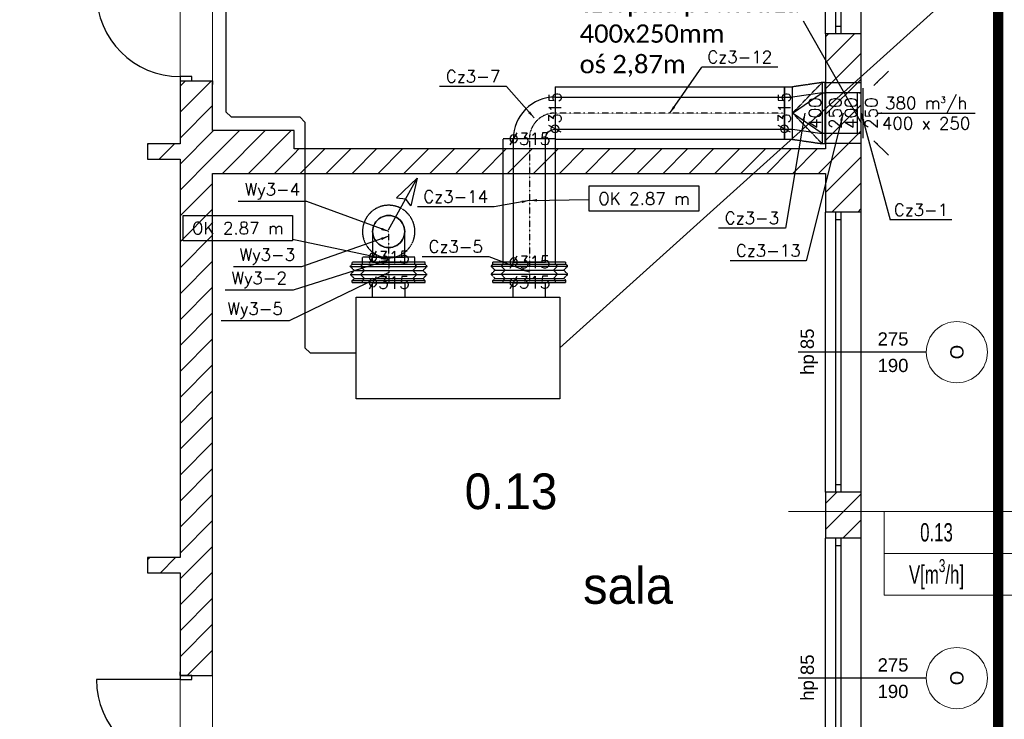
# Model space of a CAD drawing. Header units: millimetres. Extents: x -40063 to 512011, y 350190 to 687060.
# Tile 204 of 256: x 170177 to 179848, y 640728 to 647596. Entities that reach past the tile are written whole.
import ezdxf

# ---------------------------------------------------------------- set-up
doc = ezdxf.new("R2010")
doc.units = ezdxf.units.MM
doc.linetypes.add('DASHDOT', pattern=[1, 0.5, -0.25, 0, -0.25])
doc.linetypes.add('DASHED', pattern=[0.75, 0.5, -0.25])
doc.layers.get('0').update_dxf_attribs({"color": 8})
for name, color, linetype, lineweight in [('_IS_WM_OPIS', 7, 'Continuous', 9), ('FLUID-BILANSE', 150, 'Continuous', 18), ('J_centrala podwieszna', 3, 'Continuous', 30), ('J_opis srednicy', 7, 'Continuous', 30), ('J_skropliny', 24, 'Continuous', 30), ('J_zakres opracowania', 226, 'DASHDOT', 30)]:
    doc.layers.add(name, color=color, linetype=linetype, lineweight=lineweight)
for name, color, linetype in [('Elementy Modelu - Strefy', 8, 'Continuous'), ('FLUID-Cz3', 7, 'Continuous'), ('FLUID-Cz3-120-ARRGR', 7, 'Continuous'), ('FLUID-Cz3-120-DIM', 7, 'Continuous'), ('FLUID-Cz3-120-INF', 7, 'Continuous'), ('FLUID-Cz3-120-NUM', 7, 'Continuous'), ('FLUID-Cz3-INS', 7, 'Continuous'), ('FLUID-Cz3-SYM', 7, 'Continuous'), ('FLUID-Wy3', 7, 'Continuous'), ('FLUID-Wy3-120-DIM', 7, 'Continuous'), ('FLUID-Wy3-120-INF', 7, 'Continuous'), ('FLUID-Wy3-120-NUM', 7, 'Continuous'), ('FLUID-Wy3-INS', 7, 'Continuous'), ('FLUID-Wy3-SYM', 7, 'Continuous'), ('IS_WM_OPIS', 7, 'Continuous'), ('J_opis pomieszczeń', 8, 'Continuous'), ('Konstrukcja - Ściany zew', 8, 'Continuous'), ('X_ref', 8, 'Continuous')]:
    doc.layers.add(name, color=color, linetype=linetype)
doc.styles.add('ARIAL NARROW', font='ARIALN.TTF', dxfattribs={"width": 0.8})
doc.styles.add('FDBES', font='simplex.shx')
doc.styles.add('GENERATED_STYLE_1', font='arial.ttf')
doc.styles.add('GENERATED_STYLE_2', font='txt')
doc.styles.get("Standard").update_dxf_attribs({"font": 'arial.ttf'})
doc.dimstyles.new('FDBES', dxfattribs={"dimscale": 50, "dimtxt": 4, "dimasz": 2.5, "dimexe": 0.8, "dimexo": 2, "dimgap": 1, "dimtad": 1, "dimdsep": 46, "dimtxsty": 'FDBES', "dimcen": 2.5, "dimclrd": 4, "dimclre": 5, "dimadec": 0, "dimazin": 0, "dimtfac": 1, "dimtmove": 0, "dimatfit": 3, "dimfxl": 1, "dimarcsym": 0})

# ---------------------------------------------------------------- blocks, each defined once
blk = doc.blocks.new('ghfgdf')
at = {"layer": 'J_centrala podwieszna'}
for p, q in [((148260, 451700), (148260, 451840)), ((148260, 451840), (148575, 451840)), ((148575, 451840), (148575, 451700)), ((149639.9, 451700), (149639.9, 451840)), ((149639.9, 451840), (149954.9, 451840)), ((149954.9, 451840), (149954.9, 451700))]:
    blk.add_line(p, q, dxfattribs=at)
blk.add_lwpolyline([(148100, 451700), (150100, 451700), (150100, 450700), (148100, 450700)], close=True, dxfattribs=at)
blk = doc.blocks.new('fgdfxf')
at = {"layer": 'J_opis srednicy'}
for p, q in [((13318.19, 246.62), (13346.09, 297.47)), ((13346.09, 297.47), (13326.06, 278.19)), ((13346.09, 297.47), (13340.14, 270.31)), ((13326.06, 278.19), (13334.97, 277.2)), ((13340.14, 270.31), (13334.64, 277.39))]:
    blk.add_line(p, q, dxfattribs=at)
blk = doc.blocks.new('*U14761')
at = {"color": 4, "linetype": 'Continuous', "lineweight": -2}
for p, q in [((-605, 157.5), (-605, 0)), ((-605, 0), (-605, -157.5))]:
    blk.add_line(p, q, dxfattribs=at)
at = {"color": 0, "linetype": 'ByBlock', "lineweight": -2}
for p, q in [((605, 157.5), (-605, 157.5)), ((605, -157.5), (-605, -157.5))]:
    blk.add_line(p, q, dxfattribs=at)
at = {"color": 4, "linetype": 'Continuous', "lineweight": -3}
for p, q in [((605, 0), (605, 157.5)), ((605, -157.5), (605, 0))]:
    blk.add_line(p, q, dxfattribs=at)
at = {"layer": 'FLUID-Cz3-INS', "color": 4, "linetype": 'DASHED', "lineweight": -3}
for p, q in [((-605, 257.5), (-605, 157.5)), ((605, 257.5), (-600, 257.5)), ((-605, -157.5), (-605, -257.5)), ((605, -257.5), (-605, -257.5))]:
    blk.add_line(p, q, dxfattribs=at)
at = {"layer": 'FLUID-Cz3-SYM', "color": 4, "linetype": 'DASHDOT', "lineweight": -3}
for p in [(-605, 0), (605, 0)]:
    blk.add_line(p, (605, 0), dxfattribs=at)
blk = doc.blocks.new('*U14760')
at = {"color": 4, "linetype": 'Continuous', "lineweight": -2}
for p, q in [((-100, 257.5), (-100, 0)), ((-100, 0), (-100, -257.5))]:
    blk.add_line(p, q, dxfattribs=at)
at = {"color": 0, "linetype": 'ByBlock', "lineweight": -2}
for p, q in [((-80, 257.5), (-100, 257.5)), ((-60, 277.5), (-80, 257.5)), ((-20, 237.5), (-60, 277.5)), ((20, 277.5), (-20, 237.5)), ((60, 237.5), (20, 277.5)), ((80, 257.5), (60, 237.5)), ((100, 257.5), (80, 257.5)), ((-80, -257.5), (-100, -257.5)), ((-80, -257.5), (-60, -277.5)), ((-60, -277.5), (-20, -237.5)), ((-20, -237.5), (20, -277.5)), ((20, -277.5), (60, -237.5)), ((60, -237.5), (80, -257.5)), ((100, -257.5), (80, -257.5))]:
    blk.add_line(p, q, dxfattribs=at)
at = {"layer": 'FLUID-Cz3-INS', "color": 4, "linetype": 'DASHED', "lineweight": -3}
for p, q in [((-100, 357.5), (-100, 257.5)), ((-80, 357.5), (-100, 357.5)), ((-60, 377.5), (-80, 357.5)), ((-80, 0), (-80, 357.5)), ((-60, 0), (-60, 377.5)), ((-20, 337.5), (-60, 377.5)), ((20, 377.5), (-20, 337.5)), ((-20, 0), (-20, 337.5)), ((20, 0), (20, 377.5)), ((60, 337.5), (20, 377.5)), ((80, 357.5), (60, 337.5)), ((60, 0), (60, 337.5)), ((80, 0), (80, 357.5)), ((100, 357.5), (80, 357.5)), ((100, 0), (100, 357.5)), ((-80, -357.5), (-80, 0)), ((-60, -377.5), (-60, 0)), ((-20, -337.5), (-20, 0)), ((20, -377.5), (20, 0)), ((60, -337.5), (60, 0)), ((80, -357.5), (80, 0)), ((100, -357.5), (100, 0)), ((-100, -257.5), (-100, -357.5)), ((-80, -357.5), (-100, -357.5)), ((-60, -377.5), (-80, -357.5)), ((-60, -377.5), (-20, -337.5)), ((-20, -337.5), (20, -377.5)), ((20, -377.5), (60, -337.5)), ((80, -357.5), (60, -337.5)), ((100, -357.5), (80, -357.5))]:
    blk.add_line(p, q, dxfattribs=at)
at = {"layer": 'FLUID-Cz3-SYM', "color": 4, "linetype": 'DASHDOT', "lineweight": -3}
for q in [(100, 0), (100, 0), (-100, 0), (-100, 0)]:
    blk.add_line((-100, 0), q, dxfattribs=at)
blk = doc.blocks.new('*U14759')
at = {"color": 4, "linetype": 'Continuous', "lineweight": -2}
for p, q in [((204.8, 201.7), (204.8, 204.8)), ((204.8, -107.2), (204.8, 201.7)), ((204.8, -110.2), (204.8, -107.2))]:
    blk.add_line(p, q, dxfattribs=at)
at = {"color": 0, "linetype": 'ByBlock', "lineweight": -2, "extrusion": (1.22465e-16, 2.00778e-23, -1)}
blk.add_ellipse((204.8, -204.8), major_axis=(-409.5, 0), ratio=1, start_param=0, end_param=1.570797, dxfattribs=at)
at = {"color": 0, "linetype": 'ByBlock', "lineweight": -2}
blk.add_ellipse((204.8, -204.8), major_axis=(0, 94.5), ratio=1, start_param=0, end_param=1.570797, dxfattribs=at)
at = {"layer": 'FLUID-Cz3-SYM', "color": 4, "linetype": 'DASHDOT', "lineweight": -3, "extrusion": (1.22465e-16, 2.24964e-32, -1)}
blk.add_ellipse((204.8, -204.8), major_axis=(-252, 0), ratio=1, start_param=0, end_param=1.570796, dxfattribs=at)
blk = doc.blocks.new('*U14758')
at = {"color": 4, "linetype": 'Continuous', "lineweight": -2}
for p, q in [((-1126.5, 0), (-1126.5, 157.5)), ((1126.5, 157.5), (1126.5, 0)), ((-1126.5, -157.5), (-1126.5, 0)), ((1126.5, 0), (1126.5, -157.5))]:
    blk.add_line(p, q, dxfattribs=at)
at = {"color": 0, "linetype": 'ByBlock', "lineweight": -2}
for p, q in [((1126.5, 157.5), (-1126.5, 157.5)), ((1126.5, -157.5), (-1126.5, -157.5))]:
    blk.add_line(p, q, dxfattribs=at)
at = {"layer": 'FLUID-Cz3-INS', "color": 4, "linetype": 'DASHED', "lineweight": -3}
for p, q in [((-1126.5, 157.5), (-1126.5, 257.5)), ((1126.5, 257.5), (-1126.5, 257.5)), ((1126.5, 257.5), (1126.5, 157.5)), ((-1126.5, -257.5), (-1126.5, -157.5)), ((1126.5, -157.5), (1126.5, -252.5)), ((1121, -257.5), (-1126.5, -257.5))]:
    blk.add_line(p, q, dxfattribs=at)
at = {"layer": 'FLUID-Cz3-SYM', "color": 4, "linetype": 'DASHDOT', "lineweight": -3}
blk.add_line((-1126.5, 0), (1126.5, 0), dxfattribs=at)
blk = doc.blocks.new('*U14724')
at = {"color": 0, "linetype": 'ByBlock', "lineweight": -2}
for p, q in [((-170, 200), (-200, 200)), ((200, 157.5), (120, 157.5)), ((200, -157.5), (120, -157.5)), ((-200, -200), (-170, -200))]:
    blk.add_line(p, q, dxfattribs=at)
at = {"color": 4, "linetype": 'Continuous', "lineweight": -3}
for p, q in [((-170, 200), (120, 157.5)), ((120, 0), (-170, 200)), ((-170, -200), (120, 0)), ((120, -157.5), (-170, -200))]:
    blk.add_line(p, q, dxfattribs=at)
at = {"color": 4, "linetype": 'Continuous', "lineweight": -2}
for p, q in [((200, 157.5), (200, 0)), ((200, 0), (200, -157.5))]:
    blk.add_line(p, q, dxfattribs=at)
at = {"layer": 'FLUID-Cz3-INS', "color": 4, "linetype": 'DASHED', "lineweight": -3}
for p, q in [((-200, -300), (-200, 300)), ((-200, 300), (-170, 300)), ((-170, 300), (-170, -300)), ((120, 0), (-170, 300)), ((-170, 300), (120, 257.5)), ((120, 29.1), (120, 257.5)), ((200, 257.5), (120, 257.5)), ((200, 257.5), (200, 157.5)), ((-170, -300), (120, 0)), ((120, 0), (120, 29.1)), ((120, -257.5), (120, 0)), ((200, -157.5), (200, -257.5)), ((120, -257.5), (-170, -300)), ((200, -257.5), (120, -257.5)), ((-170, -300), (-200, -300))]:
    blk.add_line(p, q, dxfattribs=at)
blk = doc.blocks.new('*U14756')
at = {"color": 0, "linetype": 'ByBlock', "lineweight": -2}
for p, q in [((-177, 200), (-158.8, 200)), ((-137, 200), (177, 200)), ((-177, -200), (-158.8, -200)), ((-137, -200), (177, -200))]:
    blk.add_line(p, q, dxfattribs=at)
at = {"layer": 'FLUID-Cz3-INS', "color": 4, "linetype": 'DASHED', "lineweight": -3}
for p, q in [((177, 300), (-177, 300)), ((-177, -300), (-177, 300)), ((177, -300), (177, 300)), ((-177, -300), (177, -300))]:
    blk.add_line(p, q, dxfattribs=at)
blk = doc.blocks.new('*U14755')
at = {"color": 0, "linetype": 'ByBlock', "lineweight": -2}
for p, q in [((-15, 245), (-15, -245)), ((18.2, 200), (0, 200)), ((40, 200), (40, -200)), ((0, -200), (18.2, -200))]:
    blk.add_line(p, q, dxfattribs=at)
at = {"color": 4, "linetype": 'Continuous', "lineweight": -3}
for p, q in [((-15, 200), (-15, -200)), ((18.2, 200), (40, 200)), ((18.2, -200), (40, -200))]:
    blk.add_line(p, q, dxfattribs=at)
blk = doc.blocks.new('*U14754')
at = {"color": 6, "linetype": 'Continuous', "lineweight": -2}
for p, q in [((-25, 157.5), (-25, 52.9)), ((-25, 52.9), (-25, 0)), ((-25, 52.9), (-25, 52.9)), ((-25, 0), (-25, -52.9)), ((-25, -52.9), (-25, -157.5)), ((-25, -52.9), (-25, -52.9))]:
    blk.add_line(p, q, dxfattribs=at)
at = {"color": 0, "linetype": 'ByBlock', "lineweight": -2}
for p, q in [((25, 157.5), (-25, 157.5)), ((25, -157.5), (-25, -157.5))]:
    blk.add_line(p, q, dxfattribs=at)
at = {"color": 6, "linetype": 'Continuous', "lineweight": -3}
for p, q in [((25, 0), (25, 157.5)), ((25, -157.5), (25, 0))]:
    blk.add_line(p, q, dxfattribs=at)
at = {"layer": 'FLUID-Wy3-INS', "color": 6, "linetype": 'DASHED', "lineweight": -3}
for p, q in [((-25, 257.5), (-25, 157.5)), ((25, 257.5), (-25, 257.5)), ((-25, -157.5), (-25, -257.5)), ((25, -257.5), (-25, -257.5))]:
    blk.add_line(p, q, dxfattribs=at)
at = {"layer": 'FLUID-Wy3-SYM', "color": 6, "linetype": 'DASHDOT', "lineweight": -3}
blk.add_line((-25, 0), (25, 0), dxfattribs=at)
blk = doc.blocks.new('*U14743')
at = {"color": 6, "linetype": 'Continuous', "lineweight": -2}
for p, q in [((-100, 257.5), (-100, 0)), ((-100, 0), (-100, -257.5))]:
    blk.add_line(p, q, dxfattribs=at)
at = {"color": 0, "linetype": 'ByBlock', "lineweight": -2}
for p, q in [((-80, 257.5), (-100, 257.5)), ((-60, 277.5), (-80, 257.5)), ((-20, 237.5), (-60, 277.5)), ((20, 277.5), (-20, 237.5)), ((60, 237.5), (20, 277.5)), ((80, 257.5), (60, 237.5)), ((100, 257.5), (80, 257.5)), ((-80, -257.5), (-100, -257.5)), ((-80, -257.5), (-60, -277.5)), ((-60, -277.5), (-20, -237.5)), ((-20, -237.5), (20, -277.5)), ((20, -277.5), (60, -237.5)), ((60, -237.5), (80, -257.5)), ((100, -257.5), (80, -257.5))]:
    blk.add_line(p, q, dxfattribs=at)
at = {"layer": 'FLUID-Wy3-INS', "color": 6, "linetype": 'DASHED', "lineweight": -3}
for p, q in [((-100, 357.5), (-100, 257.5)), ((-80, 357.5), (-100, 357.5)), ((-60, 377.5), (-80, 357.5)), ((-80, 0), (-80, 357.5)), ((-60, 0), (-60, 377.5)), ((-20, 337.5), (-60, 377.5)), ((20, 377.5), (-20, 337.5)), ((-20, 0), (-20, 337.5)), ((20, 0), (20, 377.5)), ((60, 337.5), (20, 377.5)), ((80, 357.5), (60, 337.5)), ((60, 0), (60, 337.5)), ((80, 0), (80, 357.5)), ((100, 357.5), (80, 357.5)), ((100, 0), (100, 357.5)), ((-80, -357.5), (-80, 0)), ((-60, -377.5), (-60, 0)), ((-20, -337.5), (-20, 0)), ((20, -377.5), (20, 0)), ((60, -337.5), (60, 0)), ((80, -357.5), (80, 0)), ((100, -357.5), (100, 0)), ((-100, -257.5), (-100, -357.5)), ((-80, -357.5), (-100, -357.5)), ((-60, -377.5), (-80, -357.5)), ((-60, -377.5), (-20, -337.5)), ((-20, -337.5), (20, -377.5)), ((20, -377.5), (60, -337.5)), ((80, -357.5), (60, -337.5)), ((100, -357.5), (80, -357.5))]:
    blk.add_line(p, q, dxfattribs=at)
at = {"layer": 'FLUID-Wy3-SYM', "color": 6, "linetype": 'DASHDOT', "lineweight": -3}
blk.add_line((-100, 0), (100, 0), dxfattribs=at)
blk.add_line((-100, 0), (100, 0), dxfattribs=at)
blk = doc.blocks.new('*U14722')
at = {"color": 0, "linetype": 'ByBlock', "lineweight": -2}
for p, q in [((0, 47.2, 157.5), (0, -204.8, 157.5)), ((0, -204.8, -157.5), (0, 47.2, -157.5))]:
    blk.add_line(p, q, dxfattribs=at)
at = {"color": 6, "linetype": 'Continuous', "lineweight": -2}
for p, q in [((0, -204.8, 52.9), (0, -204.8)), ((0, -204.8), (0, -204.8, -52.9))]:
    blk.add_line(p, q, dxfattribs=at)
at = {"color": 6, "linetype": 'Continuous', "lineweight": -3}
for p, q in [((0, -204.8, 157.5), (0, -204.8, 52.9)), ((0, -204.8, -52.9), (0, -204.8, -157.5))]:
    blk.add_line(p, q, dxfattribs=at)
at = {"color": 6, "linetype": 'Continuous', "lineweight": -2, "extrusion": (-1, -1.47535e-13, 3.99804e-42)}
for major_axis in [(0, -157.5), (0, 157.5)]:
    blk.add_ellipse((0, 47.2), major_axis=major_axis, ratio=1, start_param=0, end_param=3.141593, dxfattribs=at)
at = {"layer": 'FLUID-Wy3-SYM', "color": 6, "linetype": 'DASHDOT', "lineweight": -3}
blk.add_line((0, -204.8), (0, 47.2), dxfattribs=at)
blk = doc.blocks.new('*U14753')
at = {"color": 6, "linetype": 'Continuous', "lineweight": -3, "extrusion": (1, -1.09476e-47, 1.83697e-16)}
for major_axis in [(0, 0, -157.5), (0, 0, 157.5)]:
    blk.add_ellipse((0, 0), major_axis=major_axis, ratio=1, start_param=0, end_param=3.141593, dxfattribs=at)
at = {"color": 6, "linetype": 'Continuous', "lineweight": -2, "extrusion": (-1, 1.09476e-47, -1.83697e-16)}
for major_axis in [(0, 0, 157.5), (0, 0, -157.5)]:
    blk.add_ellipse((0, 0), major_axis=major_axis, ratio=1, start_param=0, end_param=3.141593, dxfattribs=at)
at = {"layer": 'FLUID-Wy3-INS', "color": 6, "linetype": 'DASHED', "lineweight": -3, "extrusion": (-1, 1.09476e-47, -1.83697e-16)}
for major_axis in [(0, 0, 257.5), (0, 0, -257.5)]:
    blk.add_ellipse((0, 0), major_axis=major_axis, ratio=1, start_param=0, end_param=3.141593, dxfattribs=at)
blk = doc.blocks.new('fdgdfg')
at = {"layer": 'Elementy Modelu - Strefy', "color": 8, "linetype": 'Continuous', "lineweight": 0}
for p, q in [((-171610.3, 498459.9), (-171610.3, 490119.9)), ((-165590.3, 489939.9), (-165590.3, 498459.9)), ((-171930.3, 489989.9), (-171930.3, 492339.9)), ((-171610.3, 490119.9), (-170810.3, 490119.9)), ((-170810.3, 490119.9), (-170810.3, 489939.9)), ((-172250.3, 489839.9), (-172250.3, 489989.9)), ((-172250.3, 489989.9), (-171930.3, 489989.9)), ((-170810.3, 489939.9), (-165590.3, 489939.9)), ((-171930.3, 489839.9), (-172250.3, 489839.9)), ((-165590.3, 489699.9), (-171610.3, 489699.9))]:
    blk.add_line(p, q, dxfattribs=at)
at = {"layer": 'Elementy Modelu - Strefy', "linetype": 'Continuous', "lineweight": 0}
for p, q in [((-171930.3, 485929.9), (-171930.3, 489839.9)), ((-171610.3, 489699.9), (-171610.3, 483549.9)), ((-165590.3, 483369.9), (-165590.3, 489699.9)), ((-172250.3, 485779.9), (-172250.3, 485929.9)), ((-172250.3, 485929.9), (-171930.3, 485929.9)), ((-171930.3, 485779.9), (-172250.3, 485779.9)), ((-171930.3, 483419.9), (-171930.3, 485779.9))]:
    blk.add_line(p, q, dxfattribs=at)
at = {"layer": 'Konstrukcja - Ściany zew', "color": 7, "linetype": 'Continuous'}
for p, q in [((-165590.3, 491069.9), (-165590.3, 493819.9)), ((-165240.3, 491069.9), (-165240.3, 493819.9)), ((-165490.3, 491144.9), (-165490.3, 493744.9)), ((-165440.3, 493744.9), (-165440.3, 491144.9)), ((-165490.3, 491069.9), (-165490.3, 491144.9)), ((-165490.3, 491144.9), (-165440.3, 491144.9)), ((-165440.3, 491144.9), (-165440.3, 491069.9)), ((-165440.3, 491069.9), (-165490.3, 491069.9)), ((-165590.3, 486569.9), (-165590.3, 489319.9)), ((-165490.3, 489244.9), (-165490.3, 489319.9)), ((-165440.3, 489319.9), (-165490.3, 489319.9)), ((-165440.3, 489319.9), (-165440.3, 489244.9)), ((-165240.3, 486569.9), (-165240.3, 489319.9)), ((-165440.3, 489244.9), (-165490.3, 489244.9)), ((-165490.3, 486644.9), (-165490.3, 489244.9)), ((-165440.3, 489244.9), (-165440.3, 486644.9)), ((-165490.3, 486569.9), (-165490.3, 486644.9)), ((-165490.3, 486644.9), (-165440.3, 486644.9)), ((-165440.3, 486569.9), (-165490.3, 486569.9)), ((-165440.3, 486644.9), (-165440.3, 486569.9)), ((-165590.3, 483369.9), (-165590.3, 486119.9)), ((-165490.3, 486044.9), (-165490.3, 486119.9)), ((-165440.3, 486119.9), (-165490.3, 486119.9)), ((-165440.3, 486119.9), (-165440.3, 486044.9)), ((-165240.3, 483369.9), (-165240.3, 486119.9)), ((-165440.3, 486044.9), (-165490.3, 486044.9)), ((-165490.3, 483444.9), (-165490.3, 486044.9)), ((-165440.3, 486044.9), (-165440.3, 483444.9))]:
    blk.add_line(p, q, dxfattribs=at)
at = {"layer": 'Konstrukcja - Ściany zew', "linetype": 'Continuous'}
for p, q in [((-165590.3, 491040.1), (-165560.5, 491069.9)), ((-165590.3, 490785.6), (-165305.9, 491069.9)), ((-165490.3, 491069.9), (-165590.3, 491069.9)), ((-165590.3, 491069.9), (-165590.3, 489939.9)), ((-165440.3, 491069.9), (-165490.3, 491069.9)), ((-165240.3, 491069.9), (-165440.3, 491069.9)), ((-165240.3, 489319.9), (-165240.3, 491069.9)), ((-165590.3, 490531), (-165240.3, 490881)), ((-171815.3, 490649.9), (-171930.3, 490649.9)), ((-171930.3, 490649.9), (-171930.3, 490609.9)), ((-171815.3, 490609.9), (-171815.3, 490649.9)), ((-165590.3, 490276.5), (-165240.3, 490626.5)), ((-171930.3, 490555), (-171875.3, 490609.9)), ((-171930.3, 490300.4), (-171620.8, 490609.9)), ((-171930.3, 490609.9), (-171930.3, 490572.9)), ((-171930.3, 490609.9), (-171815.3, 490609.9)), ((-171930.3, 490609.9), (-171930.3, 489989.9)), ((-171930.3, 490609.9), (-171815.3, 490609.9)), ((-171930.3, 490609.9), (-171815.3, 490609.9)), ((-171930.3, 490609.9), (-171930.3, 490572.9)), ((-171815.3, 490609.9), (-171610.3, 490609.9)), ((-171815.3, 490609.9), (-171610.3, 490609.9)), ((-171610.3, 490609.9), (-171610.3, 490572.9)), ((-171610.3, 490119.9), (-171610.3, 490609.9)), ((-171610.3, 490609.9), (-171610.3, 490572.9)), ((-171930.3, 490045.9), (-171610.3, 490365.9)), ((-165590.3, 490021.9), (-165240.3, 490371.9)), ((-171930.3, 489791.3), (-171610.3, 490111.3)), ((-171610.3, 490111.3), (-171601.7, 490119.9)), ((-171610.3, 489856.7), (-171347.1, 490119.9)), ((-170810.3, 490119.9), (-171610.3, 490119.9)), ((-171512.6, 489699.9), (-171092.6, 490119.9)), ((-171258, 489699.9), (-170838, 490119.9)), ((-170810.3, 489939.9), (-170810.3, 490119.9)), ((-165590.3, 489767.3), (-165240.3, 490117.3)), ((-172250.3, 489980.4), (-172240.8, 489989.9)), ((-171930.3, 489989.9), (-172250.3, 489989.9)), ((-172250.3, 489989.9), (-172250.3, 489839.9)), ((-172136.2, 489839.9), (-171986.2, 489989.9)), ((-170810.3, 489893.1), (-170763.4, 489939.9)), ((-165590.3, 489939.9), (-170810.3, 489939.9)), ((-170748.9, 489699.9), (-170508.9, 489939.9)), ((-170494.3, 489699.9), (-170254.3, 489939.9)), ((-170239.8, 489699.9), (-169999.8, 489939.9)), ((-169985.2, 489699.9), (-169745.2, 489939.9)), ((-169730.6, 489699.9), (-169490.6, 489939.9)), ((-169476.1, 489699.9), (-169236.1, 489939.9)), ((-169221.5, 489699.9), (-168981.5, 489939.9)), ((-168967, 489699.9), (-168727, 489939.9)), ((-168712.4, 489699.9), (-168472.4, 489939.9)), ((-168457.9, 489699.9), (-168217.9, 489939.9)), ((-168203.3, 489699.9), (-167963.3, 489939.9)), ((-167948.7, 489699.9), (-167708.7, 489939.9)), ((-167694.2, 489699.9), (-167454.2, 489939.9)), ((-167439.6, 489699.9), (-167199.6, 489939.9)), ((-167185.1, 489699.9), (-166945.1, 489939.9)), ((-166930.5, 489699.9), (-166690.5, 489939.9)), ((-166675.9, 489699.9), (-166435.9, 489939.9)), ((-166421.4, 489699.9), (-166181.4, 489939.9)), ((-166166.8, 489699.9), (-165926.8, 489939.9)), ((-165912.3, 489699.9), (-165672.3, 489939.9)), ((-172250.3, 489839.9), (-171930.3, 489839.9)), ((-171930.3, 489536.7), (-171610.3, 489856.7)), ((-171930.3, 489839.9), (-171930.3, 485929.9)), ((-171003.4, 489699.9), (-170810.3, 489893.1)), ((-165590.3, 489512.8), (-165240.3, 489862.8)), ((-165657.7, 489699.9), (-165590.3, 489767.3)), ((-171610.3, 484769.9), (-171610.3, 489699.9)), ((-171610.3, 489699.9), (-170810.3, 489699.9)), ((-170810.3, 489699.9), (-165590.3, 489699.9)), ((-165590.3, 489699.9), (-165590.3, 489319.9)), ((-171930.3, 489282.2), (-171610.3, 489602.2)), ((-165528.6, 489319.9), (-165240.3, 489608.2)), ((-165274, 489319.9), (-165240.3, 489353.7)), ((-171930.3, 489027.6), (-171610.3, 489347.6)), ((-165490.3, 489319.9), (-165590.3, 489319.9)), ((-165440.3, 489319.9), (-165490.3, 489319.9)), ((-165240.3, 489319.9), (-165440.3, 489319.9)), ((-171930.3, 488773.1), (-171610.3, 489093.1)), ((-171930.3, 488518.5), (-171610.3, 488838.5)), ((-171930.3, 488263.9), (-171610.3, 488583.9)), ((-171930.3, 488009.4), (-171610.3, 488329.4)), ((-171930.3, 487754.8), (-171610.3, 488074.8)), ((-164600.4, 487944.9), (-165858.5, 487944.9)), ((-171930.3, 487500.3), (-171610.3, 487820.3)), ((-171930.3, 487245.7), (-171610.3, 487565.7)), ((-171930.3, 486991.2), (-171610.3, 487311.2)), ((-171930.3, 486736.6), (-171610.3, 487056.6)), ((-171930.3, 486482), (-171610.3, 486802)), ((-165590.3, 486458.1), (-165478.5, 486569.9)), ((-165490.3, 486569.9), (-165590.3, 486569.9)), ((-165590.3, 486569.9), (-165590.3, 486119.9)), ((-165590.3, 486203.5), (-165240.3, 486553.5)), ((-165440.3, 486569.9), (-165490.3, 486569.9)), ((-165240.3, 486569.9), (-165440.3, 486569.9)), ((-165240.3, 486119.9), (-165240.3, 486569.9)), ((-171930.3, 486227.5), (-171610.3, 486547.5)), ((-171930.3, 485972.9), (-171610.3, 486292.9)), ((-165419.3, 486119.9), (-165240.3, 486299)), ((-165490.3, 486119.9), (-165590.3, 486119.9)), ((-165440.3, 486119.9), (-165490.3, 486119.9)), ((-165240.3, 486119.9), (-165440.3, 486119.9)), ((-171930.3, 485718.4), (-171610.3, 486038.4)), ((-172250.3, 485907.5), (-172227.9, 485929.9)), ((-171930.3, 485929.9), (-172250.3, 485929.9)), ((-172250.3, 485929.9), (-172250.3, 485779.9)), ((-172123.3, 485779.9), (-171973.3, 485929.9)), ((-172250.3, 485779.9), (-171930.3, 485779.9)), ((-171930.3, 485463.8), (-171610.3, 485783.8)), ((-171930.3, 485779.9), (-171930.3, 484769.9)), ((-171930.3, 485209.2), (-171610.3, 485529.2)), ((-171930.3, 484954.7), (-171610.3, 485274.7)), ((-171860.5, 484769.9), (-171610.3, 485020.1)), ((-171930.3, 484729.9), (-172750.3, 484729.9)), ((-171930.3, 484769.9), (-171930.3, 484806.9)), ((-171930.3, 484769.9), (-171930.3, 484806.9)), ((-171930.3, 484769.9), (-171815.3, 484769.9)), ((-171930.3, 484769.9), (-171930.3, 484729.9)), ((-171815.3, 484769.9), (-171930.3, 484769.9)), ((-171930.3, 484769.9), (-171815.3, 484769.9)), ((-171930.3, 484729.9), (-171815.3, 484729.9)), ((-171815.3, 484769.9), (-171610.3, 484769.9)), ((-171815.3, 484729.9), (-171815.3, 484769.9)), ((-171815.3, 484769.9), (-171610.3, 484769.9)), ((-171610.3, 484769.9), (-171610.3, 484806.9)), ((-171610.3, 484769.9), (-171610.3, 484806.9)), ((-164600.4, 484744.9), (-165858.5, 484744.9))]:
    blk.add_line(p, q, dxfattribs=at)
for centre in [(-171930.3, 491469.9), (-171930.3, 484729.9)]:
    blk.add_arc(centre, 820, 180, 270, dxfattribs=at)
at = {"layer": 'Konstrukcja - Ściany zew', "color": 251, "linetype": 'Continuous', "lineweight": 13}
for centre, start, end in [((-164300.4, 487944.9), 90, 270), ((-164300.4, 487944.9), 270, 90), ((-164300.4, 484744.9), 90, 270), ((-164300.4, 484744.9), 270, 90)]:
    blk.add_arc(centre, 300, start, end, dxfattribs=at)
at = {"layer": 'Elementy Modelu - Strefy', "lineweight": 13, "style": 'GENERATED_STYLE_2'}
blk.add_text('0.13', height=350, dxfattribs=at).set_placement((-169134.7, 486403.9))
at = {"layer": 'J_opis pomieszczeń', "linetype": 'Continuous', "style": 'GENERATED_STYLE_2'}
blk.add_text('sala', height=359.99, dxfattribs=at).set_placement((-167971.3, 485474.5))
at = {"layer": 'Konstrukcja - Ściany zew', "char_height": 130, "attachment_point": 7, "rotation": 90, "style": 'GENERATED_STYLE_1'}
for s, insert in [('{hp 85}', (-165665.4, 487722.6)), ('{O}', (-164233.2, 487875.3)), ('{hp 85}', (-165665.4, 484522.6)), ('{O}', (-164233.2, 484675.3))]:
    blk.add_mtext(s, dxfattribs=dict(at, insert=insert))
at = {"layer": 'Konstrukcja - Ściany zew', "char_height": 130, "attachment_point": 7, "style": 'GENERATED_STYLE_1'}
for s, insert in [('{275}', (-165078.9, 488007.7)), ('{190}', (-165078.9, 487747.7)), ('{275}', (-165078.9, 484807.7)), ('{190}', (-165078.9, 484547.7))]:
    blk.add_mtext(s, dxfattribs=dict(at, insert=insert))
blk = doc.blocks.new('*U12602')
at = {"color": 7, "insert": (482.9, 0), "char_height": 120, "attachment_point": 5, "style": 'FDBES'}
blk.add_mtext('380 m{\\A2;\\H0.5x;3}/h\\P400 x 250', dxfattribs=at)
at = {"color": 7}
blk.add_leader([(0, 0), (965.7, 0)], dimstyle='FDBES', override={"dimscale": 20, "dimclrd": 7}, dxfattribs=at)
blk = doc.blocks.new('*U12603')
at = {"color": 7}
blk.add_leader([(0, 0), (141.4, 141.4)], dimstyle='FDBES', override={"dimscale": 20, "dimclrd": 7}, dxfattribs=at)
blk = doc.blocks.new('*U12604')
at = {"color": 7}
blk.add_leader([(0, 0), (141.4, -141.4)], dimstyle='FDBES', override={"dimscale": 20, "dimclrd": 7}, dxfattribs=at)
blk = doc.blocks.new('*U14398')
at = {"color": 7, "lineweight": -2}
blk.add_lwpolyline([(588, 142), (1664.6, 142), (1664.6, -106), (588, -106)], close=True, dxfattribs=at)
at = {"color": 7, "insert": (1126.3, 18), "char_height": 120, "attachment_point": 5, "line_spacing_factor": 1.1, "style": 'FDBES'}
blk.add_mtext('OK 2.87 m', dxfattribs=at)
at = {"color": 7}
blk.add_leader([(0, 0), (588, 9.4)], dimstyle='FDBES', override={"dimscale": 30, "dimclrd": 7, "dimclre": 7}, dxfattribs=at)
blk = doc.blocks.new('*U14399')
at = {"color": 7, "lineweight": -2}
blk.add_lwpolyline([(-2020, 434.1), (-943.4, 434.1), (-943.4, 186.1), (-2020, 186.1)], close=True, dxfattribs=at)
at = {"color": 7, "insert": (-1481.7, 310.1), "char_height": 120, "attachment_point": 5, "line_spacing_factor": 1.1, "style": 'FDBES'}
blk.add_mtext('OK 2.87 m', dxfattribs=at)
at = {"color": 7}
blk.add_leader([(0, 0), (-943.4, 197.4)], dimstyle='FDBES', override={"dimscale": 30, "dimclrd": 7, "dimclre": 7}, dxfattribs=at)
blk = doc.blocks.new('*U15331')
at = {"color": 7}
blk.add_line((-978, -474.9), (-1645.4, -474.9), dxfattribs=at)
at = {"color": 7, "insert": (-1311.7, -474.9), "char_height": 120, "attachment_point": 5, "style": 'FDBES'}
blk.add_mtext('Wy3-5\\P ', dxfattribs=at)
at = {"color": 7}
blk.add_leader([(0, 0), (-978, -474.9)], dimstyle='FDBES', override={"dimscale": 30, "dimclrd": 7, "dimclre": 7}, dxfattribs=at)
blk = doc.blocks.new('*U15332')
at = {"color": 7}
blk.add_line((-938, -299.9), (-1605.4, -299.9), dxfattribs=at)
at = {"color": 7, "insert": (-1271.7, -299.9), "char_height": 120, "attachment_point": 5, "style": 'FDBES'}
blk.add_mtext('Wy3-2\\P ', dxfattribs=at)
at = {"color": 7}
blk.add_leader([(0, 0), (-938, -299.9)], dimstyle='FDBES', override={"dimscale": 30, "dimclrd": 7, "dimclre": 7}, dxfattribs=at)
blk = doc.blocks.new('*U15333')
at = {"color": 7}
blk.add_line((-858, -299.7), (-1525.4, -299.7), dxfattribs=at)
at = {"color": 7, "insert": (-1191.7, -299.7), "char_height": 120, "attachment_point": 5, "style": 'FDBES'}
blk.add_mtext('Wy3-3\\P ', dxfattribs=at)
at = {"color": 7}
blk.add_leader([(0, 0), (-858, -299.7)], dimstyle='FDBES', override={"dimscale": 30, "dimclrd": 7, "dimclre": 7}, dxfattribs=at)
blk = doc.blocks.new('*U15334')
at = {"color": 7}
blk.add_line((-805.1, 293.1), (-1478.3, 293.1), dxfattribs=at)
at = {"color": 7, "insert": (-1141.7, 293.1), "char_height": 120, "attachment_point": 5, "style": 'FDBES'}
blk.add_mtext('Wy3-4\\P ', dxfattribs=at)
at = {"color": 7}
blk.add_leader([(0, 0), (-805.1, 293.1)], dimstyle='FDBES', override={"dimscale": 30, "dimclrd": 7, "dimclre": 7}, dxfattribs=at)
blk = doc.blocks.new('*U15335')
at = {"color": 7}
blk.add_line((-395.7, 153), (-1051.7, 153), dxfattribs=at)
at = {"color": 7, "insert": (-723.7, 153), "char_height": 120, "attachment_point": 5, "style": 'FDBES'}
blk.add_mtext('Cz3-5\\P ', dxfattribs=at)
at = {"color": 7}
blk.add_leader([(0, 0), (-395.7, 153)], dimstyle='FDBES', override={"dimscale": 30, "dimclrd": 7, "dimclre": 7}, dxfattribs=at)
blk = doc.blocks.new('*U15336')
at = {"color": 7}
blk.add_line((-347.1, -62), (-1100.3, -62), dxfattribs=at)
at = {"color": 7, "insert": (-723.7, -62), "char_height": 120, "attachment_point": 5, "style": 'FDBES'}
blk.add_mtext('Cz3-14\\P ', dxfattribs=at)
at = {"color": 7}
blk.add_leader([(0, 0), (-347.1, -62)], dimstyle='FDBES', override={"dimscale": 30, "dimclrd": 7, "dimclre": 7}, dxfattribs=at)
blk = doc.blocks.new('*U15337')
at = {"color": 7}
blk.add_line((-273, 307.8), (-929, 307.8), dxfattribs=at)
at = {"color": 7, "insert": (-601, 307.8), "char_height": 120, "attachment_point": 5, "style": 'FDBES'}
blk.add_mtext('Cz3-7\\P ', dxfattribs=at)
at = {"color": 7}
blk.add_leader([(0, 0), (-273, 307.8)], dimstyle='FDBES', override={"dimscale": 30, "dimclrd": 7, "dimclre": 7}, dxfattribs=at)
blk = doc.blocks.new('*U15338')
at = {"color": 7}
blk.add_line((1061.5, 450.6), (314.1, 450.6), dxfattribs=at)
at = {"color": 7, "insert": (687.8, 450.6), "char_height": 120, "attachment_point": 5, "style": 'FDBES'}
blk.add_mtext('Cz3-12\\P ', dxfattribs=at)
at = {"color": 7}
blk.add_leader([(0, 0), (314.1, 450.6)], dimstyle='FDBES', override={"dimscale": 30, "dimclrd": 7, "dimclre": 7}, dxfattribs=at)
blk = doc.blocks.new('*U15339')
at = {"color": 7}
blk.add_line((-190.7, -1129.4), (-846.7, -1129.4), dxfattribs=at)
at = {"color": 7, "insert": (-518.7, -1129.4), "char_height": 120, "attachment_point": 5, "style": 'FDBES'}
blk.add_mtext('Cz3-3\\P ', dxfattribs=at)
at = {"color": 7}
blk.add_leader([(0, 0), (-190.7, -1129.4)], dimstyle='FDBES', override={"dimscale": 30, "dimclrd": 7, "dimclre": 7}, dxfattribs=at)
blk = doc.blocks.new('*U15340')
at = {"color": 7}
blk.add_line((-361.8, -1449.4), (-1109.2, -1449.4), dxfattribs=at)
at = {"color": 7, "insert": (-735.5, -1449.4), "char_height": 120, "attachment_point": 5, "style": 'FDBES'}
blk.add_mtext('Cz3-13\\P ', dxfattribs=at)
at = {"color": 7}
blk.add_leader([(0, 0), (-361.8, -1449.4)], dimstyle='FDBES', override={"dimscale": 30, "dimclrd": 7, "dimclre": 7}, dxfattribs=at)
blk = doc.blocks.new('*U15341')
at = {"color": 7}
blk.add_line((889.8, -1049.4), (285.2, -1049.4), dxfattribs=at)
at = {"color": 7, "insert": (587.5, -1049.4), "char_height": 120, "attachment_point": 5, "style": 'FDBES'}
blk.add_mtext('Cz3-1\\P ', dxfattribs=at)
at = {"color": 7}
blk.add_leader([(0, 0), (285.2, -1049.4)], dimstyle='FDBES', override={"dimscale": 30, "dimclrd": 7, "dimclre": 7}, dxfattribs=at)

msp = doc.modelspace()

# ---------------------------------------------------------------- linework, layer by layer
at = {"layer": '_IS_WM_OPIS', "color": 7}
msp.add_lwpolyline([(175483.69759, 644373.93306), (180433.97752, 648832.46368)], dxfattribs=at)
at = {"layer": 'FLUID-BILANSE'}
msp.add_line((177728.6086, 642767.9945), (178669.24069, 642767.9945), dxfattribs=at)
for points in [[(178669.24069, 642357.4217), (178669.24069, 642767.9945), (179807.78126, 642767.9945), (179807.78126, 642357.4217)], [(179807.78126, 642357.4217), (179807.78126, 642767.9945), (181748.53669, 642767.9945), (181748.53669, 642357.4217)], [(178669.24069, 641946.8489), (178669.24069, 642357.4217), (179807.78126, 642357.4217), (179807.78126, 641946.8489)], [(179807.78126, 641946.8489), (179807.78126, 642357.4217), (181748.53669, 642357.4217), (181748.53669, 641946.8489)]]:
    msp.add_lwpolyline(points, close=True, dxfattribs=at)
at = {"layer": 'IS_WM_OPIS'}
msp.add_line((177872.00965, 647584.98916), (178442.34417, 646582.46368), dxfattribs=at)
at = {"layer": 'J_skropliny'}
for p, q in [((172203.69759, 653109.05647), (172203.69759, 646691.63111)), ((172253.69759, 646641.63111), (172203.69759, 646691.63111)), ((172253.69759, 646641.63111), (172928.76667, 646641.63111)), ((172928.76667, 646641.63111), (172978.76667, 646591.63111)), ((172978.76667, 646591.63111), (172978.76667, 644375.67626)), ((173028.76667, 644325.67626), (172978.76667, 644375.67626)), ((173028.76667, 644325.67626), (173483.69759, 644325.67626))]:
    msp.add_line(p, q, dxfattribs=at)
at = {"layer": 'J_zakres opracowania', "ltscale": 1000, "const_width": 100}
msp.add_lwpolyline([(145238.97833, 603150.87452), (179698.13773, 603150.87452), (179698.13773, 613450.86815), (168198.34775, 613450.86815), (168198.34775, 623228.22314), (179787.48799, 623228.22314), (179787.48799, 655328.15213), (172267.92013, 655328.15213), (172267.92013, 661215.50192), (178887.83809, 661215.50192), (178887.83809, 667165.49127), (169238.45678, 667165.49127), (169238.45678, 670965.36364), (139342.26689, 670965.36364), (139342.26689, 660371.72463), (168578.26628, 660371.72463), (168578.26628, 636879.36656), (155218.96566, 636879.36656), (155218.96566, 616919.40233), (145238.97833, 616919.40233), (145238.97833, 603150.87452)], dxfattribs=at)

# ---------------------------------------------------------------- block references
at = {"layer": 'FLUID-Cz3', "color": 4, "linetype": 'Continuous', "extrusion": (-1.22465e-16, 0, -1)}
for name, p in [('*U14758', (-176562.20347, 646679.42431, -2870.00193)), ('*U14724', (-177888.70347, 646679.42431, -2870)), ('*U14756', (-178265.52382, 646679.42431, -2870))]:
    msp.add_blockref(name, p, dxfattribs=at)
at = {"layer": 'FLUID-Cz3', "color": 4, "linetype": 'Continuous', "extrusion": (1.22465e-16, 0, -1)}
msp.add_blockref('*U14755', (-178442.52382, 646679.42431, -2870.00193), dxfattribs=at)
at = {"layer": 'FLUID-Cz3', "color": 4, "linetype": 'Continuous', "extrusion": (0, -1.22465e-16, -1), "rotation": 270}
msp.add_blockref('*U14759', (-175230.95347, 646632.17431, -2870.00193), dxfattribs=at)
at = {"layer": 'FLUID-Cz3', "color": 4, "linetype": 'Continuous', "rotation": 270}
for name, p in [('*U14761', (175183.70347, 645821.96161, 2870.00193)), ('*U14760', (175183.70347, 645116.9628, 2870.00193))]:
    msp.add_blockref(name, p, dxfattribs=at)
at = {"layer": 'FLUID-Cz3-120-ARRGR'}
for name, p in [('*U12603', (178568.2345, 646950.13499, 2870.00193)), ('*U12602', (178597.52382, 646679.42431, 2870.00193)), ('*U12604', (178568.2345, 646408.71363, 2870.00193))]:
    msp.add_blockref(name, p, dxfattribs=at)
at = {"layer": 'FLUID-Cz3-120-INF', "linetype": 'ByBlock'}
msp.add_blockref('*U14398', (175183.70347, 645821.96161, 2870.00193), dxfattribs=at)
at = {"layer": 'FLUID-Cz3-120-NUM', "linetype": 'ByBlock'}
for name, p in [('*U15338', (176562.20347, 646679.42431, 2870.00193)), ('*U15337', (175230.95347, 646632.17431, 2870.00193)), ('*U15339', (177888.70347, 646679.42431, 2870)), ('*U15340', (178265.52382, 646679.42431, 2870)), ('*U15341', (178442.52382, 646679.42431, 2870.00193)), ('*U15336', (175183.70347, 645821.96161, 2870.00193)), ('*U15335', (175183.70347, 645116.9628, 2870.00193))]:
    msp.add_blockref(name, p, dxfattribs=at)
at = {"layer": 'FLUID-Wy3', "color": 6, "linetype": 'Continuous', "extrusion": (0, -1, -1.83697e-16), "rotation": 270}
msp.add_blockref('*U14753', (173801.70437, 3426.00193, -645516.90558), dxfattribs=at)
at = {"layer": 'FLUID-Wy3', "color": 6, "linetype": 'Continuous', "extrusion": (-1, -4.93038e-32, 1.83697e-16), "rotation": 89.99999999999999}
msp.add_blockref('*U14722', (-645469.65558, 2917.25193, -173801.70437), dxfattribs=at)
at = {"layer": 'FLUID-Wy3', "color": 6, "linetype": 'Continuous', "rotation": 270}
for name, p in [('*U14754', (173801.70437, 645239.90558, 2870.00193)), ('*U14743', (173801.70437, 645114.90558, 2870.00193))]:
    msp.add_blockref(name, p, dxfattribs=at)
at = {"layer": 'FLUID-Wy3-120-INF', "linetype": 'ByBlock'}
msp.add_blockref('*U14399', (173801.70437, 645239.90558, 2870.00193), dxfattribs=at)
at = {"layer": 'FLUID-Wy3-120-NUM', "linetype": 'ByBlock'}
for name, p in [('*U15334', (173801.70437, 645516.90558, 3426.00193)), ('*U15333', (173801.70437, 645469.65558, 2917.25193)), ('*U15332', (173801.70437, 645239.90558, 2870.00193)), ('*U15331', (173801.70437, 645114.90558, 2870.00193))]:
    msp.add_blockref(name, p, dxfattribs=at)
at = {"layer": 'J_centrala podwieszna', "rotation": 359.9999999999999}
msp.add_blockref('ghfgdf', (25383.69759, 193173.93306), dxfattribs=at)
at = {"layer": 'J_opis srednicy', "xscale": 10, "yscale": 10, "zscale": 10, "rotation": 359.9999999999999}
msp.add_blockref('fgdfxf', (40619.25206, 643065.74178), dxfattribs=at)
at = {"layer": 'X_ref'}
msp.add_blockref('fdgdfg', (343682.59614, 156387.58931), dxfattribs=at)

# ---------------------------------------------------------------- texts
at = {"layer": 'FLUID-BILANSE', "char_height": 180, "width": 1026.432, "attachment_point": 5, "style": 'ARIAL NARROW'}
for s, insert in [('0.13', (179182.45669, 642562.7081)), ('\\A1;V[m\\H0.7x;\\S3^ ;\\H1.4286x;/h]', (179182.45669, 642152.1353))]:
    msp.add_mtext(s, dxfattribs=dict(at, insert=insert))
at = {"layer": 'FLUID-Cz3-120-DIM', "color": 7, "char_height": 120, "attachment_point": 5, "rotation": 90, "style": 'FDBES'}
for s, insert in [('∅315\\P', (175435.70347, 646679.42431, 2870.00193)), ('∅315\\P', (177688.70347, 646679.42431, 2870.00193)), ('400\\P250', (178088.52382, 646679.42431, 2870)), ('400\\P250', (178442.52382, 646679.42431, 2870))]:
    msp.add_mtext(s, dxfattribs=dict(at, insert=insert))
at = {"layer": 'FLUID-Cz3-120-DIM', "color": 7, "char_height": 120, "attachment_point": 5, "style": 'FDBES'}
for insert in [(175183.70347, 646426.96161, 2870.00193), (175183.70347, 645216.96161, 2870.00193), (175183.70347, 645016.9628, 2870.00193)]:
    msp.add_mtext('∅315\\P', dxfattribs=dict(at, insert=insert))
at = {"layer": 'FLUID-Wy3-120-DIM', "color": 7, "char_height": 120, "attachment_point": 5, "style": 'FDBES'}
for insert in [(173801.70437, 645264.90558, 2870.00193), (173801.70437, 645014.90558, 2870.00193)]:
    msp.add_mtext('∅315\\P', dxfattribs=dict(at, insert=insert))
at = {"layer": 'IS_WM_OPIS', "insert": (175677.08969, 647850.35082), "char_height": 179.9999966, "width": 5935.9201341, "attachment_point": 1, "rotation": 0.000000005}
msp.add_mtext('\\fCalibri|b0|i0|c238;czerpnia powietrza \\P400x250mm\\Poś 2,87m', dxfattribs=at)

doc.saveas('drawing.dxf')
